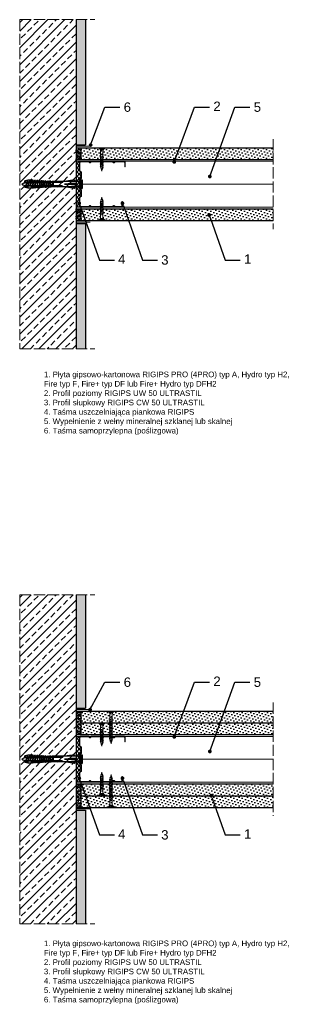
# Model space of a CAD drawing. Header units: millimetres. Extents: x 1525 to 2876, y 547 to 1600.
# Tile 1 of 5: x 1525 to 1815, y 550 to 1600. Entities that reach past the tile are written whole.
import ezdxf
from ezdxf import colors
from ezdxf.entities.mleader import LeaderData, LeaderLine
from ezdxf.math import Vec2, Vec3

# ---------------------------------------------------------------- set-up
doc = ezdxf.new("R2010")
doc.units = ezdxf.units.MM
doc.linetypes.add('ACAD_ISO02W100', pattern=[15, 12, -3])
for name, color, linetype, lineweight in [('_ISOVER WELNA', 7, 'BATTING', 9), ('_RIGIPS AKCESORIA', 7, 'Continuous', 18), ('_RIGIPS G-K', 7, 'Continuous', 25), ('_RIGIPS PROFIL', 7, 'Continuous', 18), ('KRESKOWANIE', 7, 'Continuous', 9), ('OPISY', 7, 'Continuous', 9), ('PRZERYWANA', 7, 'ACAD_ISO02W100', 9)]:
    doc.layers.add(name, color=color, linetype=linetype, lineweight=lineweight)
doc.styles.get("Standard").update_dxf_attribs({"font": 'arial.ttf'})
doc.linetypes.add('BATTING', pattern='A,0.00254,-2.54,[134,ltypeshp.shx,S=2.54,R=0,X=-2.54,Y=0],-5.08,[134,ltypeshp.shx,S=2.54,R=180,X=2.54,Y=0],-2.54', length=10.16254)
pattern_1 = [(225, (0, -227.8716), (1.122532, -3.367596), [0, -3.175])]
pattern_2 = [(225, (0, -229.6716), (1.122532, -3.367596), [0, -3.175])]

# ---------------------------------------------------------------- blocks, each defined once
blk = doc.blocks.new('TN 25')
at = {"layer": '_RIGIPS AKCESORIA'}
for p, q in [((0, -0.8), (0, 7.2)), ((0, 7.2), (0.5, 7.2)), ((0.5, 4.8), (0, 4.8)), ((0, 3.5), (1.8, 3.5)), ((0, 2.8), (1.8, 2.8)), ((0.5, 1.6), (0, 1.6)), ((0.5, 7.2), (0.5, 4.8)), ((0.5, -0.8), (0.5, 1.6)), ((1.8, 3.5), (1.8, 4.2)), ((1.8, 2.8), (1.8, 2.2)), ((3, 4.5), (8.5, 4.5)), ((7.5, 2), (3.5, 2)), ((7.1, 4.5), (7.1, 3.2)), ((8, 2), (7.1, 4.5)), ((7.1, 3.2), (7.6, 1.5)), ((7.6, 1.5), (8, 2)), ((9.4, 2), (8, 2)), ((8.5, 4.5), (8.8, 5)), ((9.6, 1.5), (8.5, 4.5)), ((8.8, 5), (9.9, 2)), ((9, 4.5), (10.1, 4.5)), ((9.9, 2), (9.6, 1.5)), ((11, 2), (9.9, 2)), ((10.1, 4.5), (10.4, 5)), ((11.2, 1.5), (10.1, 4.5)), ((10.4, 5), (11.6, 2)), ((10.6, 4.5), (11.7, 4.5)), ((11.6, 2), (11.2, 1.5)), ((12.6, 2), (11.6, 2)), ((11.7, 4.5), (12, 5)), ((12.8, 1.5), (11.7, 4.5)), ((12, 5), (13.1, 2)), ((12.2, 4.5), (13.2, 4.5)), ((13.1, 2), (12.8, 1.5)), ((14.1, 2), (13.1, 2)), ((13.2, 4.5), (13.5, 5)), ((14.3, 1.5), (13.2, 4.5)), ((13.5, 5), (14.7, 2)), ((13.7, 4.5), (14.8, 4.5)), ((14.7, 2), (14.3, 1.5)), ((15.7, 2), (14.7, 2)), ((14.8, 4.5), (15.1, 5)), ((15.9, 1.5), (14.8, 4.5)), ((15.1, 5), (16.3, 2)), ((15.3, 4.5), (16.4, 4.5)), ((16.3, 2), (15.9, 1.5)), ((17.4, 2), (16.3, 2)), ((16.4, 4.5), (16.7, 5)), ((17.6, 1.5), (16.4, 4.5)), ((16.7, 5), (17.9, 2)), ((16.9, 4.5), (18, 4.5)), ((17.9, 2), (17.6, 1.5)), ((18.9, 2), (17.9, 2)), ((18, 4.5), (18.3, 5)), ((19.1, 1.5), (18, 4.5)), ((18.3, 5), (19.5, 2)), ((18.5, 4.5), (19.7, 4.5)), ((19.5, 2), (19.1, 1.5)), ((19.5, 2), (20.6, 2)), ((19.7, 4.5), (20, 5)), ((20.8, 1.5), (19.7, 4.5)), ((20, 5), (21.1, 2)), ((20.2, 4.5), (20.7, 4.5)), ((20.7, 4.5), (22.3, 4)), ((21.1, 2), (20.8, 1.5)), ((21.1, 2), (21.8, 2.1)), ((21.8, 1.8), (21.7, 3.3)), ((21.7, 3.3), (22.1, 2.4)), ((22.1, 2.4), (21.8, 1.8)), ((22.7, 2.4), (22.1, 2.4)), ((22.3, 4), (22.6, 4.4)), ((22.7, 2.4), (22.3, 4)), ((22.6, 4.4), (23, 2.7)), ((22.7, 3.8), (25, 3.2)), ((23, 2.7), (22.7, 2.4)), ((25, 3.2), (23, 2.7)), ((0, -0.8), (0.5, -0.8))]:
    blk.add_line(p, q, dxfattribs=at)
for centre, major_axis, ratio, start_param, end_param in [((3.1, 7.7), (0.17, 3.2), 0.826134, 1.773653, 3.180586), ((0, 0.9), (0, 3.93), 0.848176, -0.720942, -0.151112), ((3.4, -1.6), (0.28, 3.57), 0.832181, 0.035984, 1.430787), ((-2.7, 15.9), (0, 14.8), 0.848176, 3.399396, 3.475072), ((0.6, 4.6), (0, 2.81), 0.848176, 3.475072, 3.862535), ((1.7, 3.2), (0, 0.895), 0.848176, -1.552777, -0.720942), ((1.7, 3.2), (0, 0.895), 0.848176, 3.862535, 4.730408)]:
    blk.add_ellipse(centre, major_axis=major_axis, ratio=ratio, start_param=start_param, end_param=end_param, dxfattribs=at)
blk = doc.blocks.new('TN 35')
at = {"layer": '_RIGIPS AKCESORIA'}
for p, q in [((0, -0.8), (0, 7.2)), ((0, 7.2), (0.5, 7.2)), ((0.5, 4.8), (0, 4.8)), ((0, 3.5), (1.8, 3.5)), ((0, 2.8), (1.8, 2.8)), ((0.5, 1.6), (0, 1.6)), ((0.5, 7.2), (0.5, 4.8)), ((0.5, -0.8), (0.5, 1.6)), ((1.8, 3.5), (1.8, 4.2)), ((1.8, 2.8), (1.8, 2.2)), ((3, 4.5), (8.5, 4.5)), ((7.5, 2), (3.5, 2)), ((7.1, 4.5), (7.1, 3.2)), ((8, 2), (7.1, 4.5)), ((7.1, 3.2), (7.6, 1.5)), ((7.6, 1.5), (8, 2)), ((9.4, 2), (8, 2)), ((8.5, 4.5), (8.8, 5)), ((9.6, 1.5), (8.5, 4.5)), ((8.8, 5), (9.9, 2)), ((9, 4.5), (10.1, 4.5)), ((9.9, 2), (9.6, 1.5)), ((11, 2), (9.9, 2)), ((10.1, 4.5), (10.4, 5)), ((11.2, 1.5), (10.1, 4.5)), ((10.4, 5), (11.6, 2)), ((10.6, 4.5), (11.7, 4.5)), ((11.6, 2), (11.2, 1.5)), ((12.6, 2), (11.6, 2)), ((11.7, 4.5), (12, 5)), ((12.8, 1.5), (11.7, 4.5)), ((12, 5), (13.1, 2)), ((12.2, 4.5), (13.2, 4.5)), ((13.1, 2), (12.8, 1.5)), ((14.1, 2), (13.1, 2)), ((13.2, 4.5), (13.5, 5)), ((14.3, 1.5), (13.2, 4.5)), ((13.5, 5), (14.7, 2)), ((13.7, 4.5), (14.8, 4.5)), ((14.7, 2), (14.3, 1.5)), ((15.7, 2), (14.7, 2)), ((14.8, 4.5), (15.1, 5)), ((15.9, 1.5), (14.8, 4.5)), ((15.1, 5), (16.3, 2)), ((15.3, 4.5), (16.4, 4.5)), ((16.3, 2), (15.9, 1.5)), ((17.4, 2), (16.3, 2)), ((16.4, 4.5), (16.7, 5)), ((17.6, 1.5), (16.4, 4.5)), ((16.7, 5), (17.9, 2)), ((16.9, 4.5), (18, 4.5)), ((17.9, 2), (17.6, 1.5)), ((18.9, 2), (17.8, 2)), ((18, 4.5), (18.3, 5)), ((19.1, 1.5), (18, 4.5)), ((18.3, 5), (19.5, 2)), ((18.5, 4.5), (19.6, 4.5)), ((19.5, 2), (19.1, 1.5)), ((20.5, 2), (19.4, 2)), ((19.6, 4.5), (19.9, 5)), ((20.7, 1.5), (19.6, 4.5)), ((19.9, 5), (21, 2)), ((20.1, 4.5), (21.1, 4.5)), ((21, 2), (20.7, 1.5)), ((22.1, 2), (21, 2)), ((21.1, 4.5), (21.5, 5)), ((22.3, 1.5), (21.1, 4.5)), ((21.5, 5), (22.6, 2)), ((21.7, 4.5), (22.7, 4.5)), ((22.6, 2), (22.3, 1.5)), ((23.7, 2), (22.6, 2)), ((22.7, 4.5), (23, 5)), ((23.9, 1.5), (22.7, 4.5)), ((23, 5), (24.2, 2)), ((23.2, 4.5), (24.3, 4.5)), ((24.2, 2), (23.9, 1.5)), ((25.2, 2), (24.1, 2)), ((24.3, 4.5), (24.6, 5)), ((25.4, 1.5), (24.3, 4.5)), ((24.6, 5), (25.8, 2)), ((24.8, 4.5), (25.9, 4.5)), ((25.8, 2), (25.4, 1.5)), ((26.8, 2), (25.7, 2)), ((25.9, 4.5), (26.2, 5)), ((27, 1.5), (25.9, 4.5)), ((26.2, 5), (27.3, 2)), ((26.4, 4.5), (27.4, 4.5)), ((27.3, 2), (27, 1.5)), ((28.4, 2), (27.3, 2)), ((27.4, 4.5), (27.8, 5)), ((28.6, 1.5), (27.4, 4.5)), ((27.8, 5), (28.9, 2)), ((28, 4.5), (29.1, 4.5)), ((28.9, 2), (28.6, 1.5)), ((28.9, 2), (30.1, 2)), ((29.1, 4.5), (29.4, 5)), ((30.3, 1.5), (29.1, 4.5)), ((29.4, 5), (30.6, 2)), ((29.7, 4.5), (30.1, 4.5)), ((30.1, 4.5), (31.7, 4)), ((30.6, 2), (30.3, 1.5)), ((30.6, 2), (31.3, 2.1)), ((31.3, 1.8), (31.1, 3.3)), ((31.1, 3.3), (31.6, 2.4)), ((31.6, 2.4), (31.3, 1.8)), ((32.1, 2.4), (31.6, 2.4)), ((31.7, 4), (32, 4.4)), ((32.1, 2.4), (31.7, 4)), ((32, 4.4), (32.5, 2.7)), ((32.5, 2.7), (32.1, 2.4)), ((32.2, 3.8), (35, 3.2)), ((35, 3.2), (32.5, 2.7)), ((0, -0.8), (0.5, -0.8))]:
    blk.add_line(p, q, dxfattribs=at)
for centre, major_axis, ratio, start_param, end_param in [((3.1, 7.7), (0.17, 3.2), 0.826134, 1.773653, 3.180586), ((0, 0.9), (0, 3.93), 0.848176, -0.720942, -0.151112), ((3.4, -1.6), (0.28, 3.57), 0.832181, 0.035984, 1.430787), ((-2.7, 15.9), (0, 14.8), 0.848176, 3.399396, 3.475072), ((0.6, 4.6), (0, 2.81), 0.848176, 3.475072, 3.862535), ((1.7, 3.2), (0, 0.895), 0.848176, -1.552777, -0.720942), ((1.7, 3.2), (0, 0.895), 0.848176, 3.862535, 4.730408)]:
    blk.add_ellipse(centre, major_axis=major_axis, ratio=ratio, start_param=start_param, end_param=end_param, dxfattribs=at)
blk = doc.blocks.new('CW 50 ULTRASTIL')
h = blk.add_hatch()
h.set_pattern_fill('ANSI31', color=256, scale=0.5, style=0)
h.paths.add_polyline_path([(28.6, 40.7, -0.198912), (28.7, 41), (30.2, 42.5, 0.198912), (30.4, 42.9), (30.4, 48.5, 0.198912), (30.2, 48.8), (28.7, 50.3, -0.198912), (28.6, 50.7), (28.6, 59.9, -0.198912), (28.7, 60.2), (30.2, 61.7, 0.198912), (30.4, 62.1), (30.4, 67.7, 0.198912), (30.2, 68), (28.7, 69.5, -0.198912), (28.6, 69.9), (28.6, 78.3, -0.414214), (29.4, 79.1), (37.7, 79.1, -0.198912), (38, 79), (38.7, 78.3, 0.198912), (39.1, 78.1), (39.7, 78.1, 0.198912), (40, 78.3), (40.7, 79, -0.198912), (41.1, 79.1), (50.4, 79.1, -0.198912), (50.7, 79), (51.4, 78.3, 0.198912), (51.8, 78.1), (52.4, 78.1, 0.198912), (52.7, 78.3), (53.4, 79, -0.198912), (53.8, 79.1), (63.1, 79.1, -0.198912), (63.4, 79), (64.1, 78.3, 0.198912), (64.5, 78.1), (65.1, 78.1, 0.198912), (65.4, 78.3), (66.1, 79, -0.198912), (66.5, 79.1), (75.7, 79.1, -0.414214), (76.5, 78.3), (76.5, 73.7), (77, 73.7), (77, 78.9, 0.414214), (76.2, 79.7), (66.5, 79.7, 0.198912), (66.1, 79.5), (65.4, 78.8, -0.198912), (65.1, 78.7), (64.5, 78.7, -0.198912), (64.1, 78.8), (63.4, 79.5, 0.198912), (63.1, 79.7), (53.8, 79.7, 0.198912), (53.4, 79.5), (52.7, 78.8, -0.198912), (52.4, 78.7), (51.8, 78.7, -0.198912), (51.4, 78.8), (50.7, 79.5, 0.198912), (50.4, 79.7), (41.1, 79.7, 0.198912), (40.7, 79.5), (40, 78.8, -0.198912), (39.7, 78.7), (39.1, 78.7, -0.198912), (38.7, 78.8), (38, 79.5, 0.198912), (37.7, 79.7), (28.8, 79.7, 0.414214), (28, 78.9), (28, 69.9, 0.198912), (28.2, 69.5), (29.7, 68, -0.198912), (29.8, 67.7), (29.8, 62.1, -0.198912), (29.7, 61.7), (28.2, 60.2, 0.198912), (28, 59.9), (28, 50.7, 0.198912), (28.2, 50.3), (29.7, 48.8, -0.198912), (29.8, 48.5), (29.8, 42.9, -0.198912), (29.7, 42.5), (28.2, 41, 0.198912), (28, 40.7), (28, 31.7, 0.414214), (28.8, 30.9), (37.7, 30.9, 0.198912), (38, 31), (38.7, 31.7, -0.198912), (39.1, 31.9), (39.7, 31.9, -0.198912), (40, 31.7), (40.7, 31, 0.198912), (41.1, 30.9), (50.4, 30.9, 0.198912), (50.7, 31), (51.4, 31.7, -0.198912), (51.8, 31.9), (52.4, 31.9, -0.198912), (52.7, 31.7), (53.4, 31, 0.198912), (53.8, 30.9), (63.1, 30.9, 0.198912), (63.4, 31), (64.1, 31.7, -0.198912), (64.5, 31.9), (65.1, 31.9, -0.198912), (65.4, 31.7), (66.1, 31, 0.198912), (66.5, 30.9), (73.2, 30.9, 0.414214), (74, 31.7), (74, 36.9), (73.5, 36.9), (73.5, 32.2, -0.414214), (72.7, 31.4), (66.5, 31.4, -0.198912), (66.1, 31.6), (65.4, 32.3, 0.198912), (65.1, 32.4), (64.5, 32.4, 0.198912), (64.1, 32.3), (63.4, 31.6, -0.198912), (63.1, 31.4), (53.8, 31.4, -0.198912), (53.4, 31.6), (52.7, 32.3, 0.198912), (52.4, 32.4), (51.8, 32.4, 0.198912), (51.4, 32.3), (50.7, 31.6, -0.198912), (50.4, 31.4), (41.1, 31.4, -0.198912), (40.7, 31.6), (40, 32.3, 0.198912), (39.7, 32.4), (39.1, 32.4, 0.198912), (38.7, 32.3), (38, 31.6, -0.198912), (37.7, 31.4), (29.4, 31.4, -0.414214), (28.6, 32.2)])
at = {"layer": '_RIGIPS PROFIL'}
for p, q in [((28, 78.9), (28, 69.9)), ((28.6, 78.3), (28.6, 69.9)), ((37.7, 79.7), (28.8, 79.7)), ((37.7, 79.1), (29.4, 79.1)), ((38, 79.5), (38.7, 78.8)), ((38, 79), (38.7, 78.3)), ((39.7, 78.7), (39.1, 78.7)), ((39.7, 78.1), (39.1, 78.1)), ((40.7, 79.5), (40, 78.8)), ((40.7, 79), (40, 78.3)), ((50.4, 79.7), (41.1, 79.7)), ((50.4, 79.1), (41.1, 79.1)), ((50.7, 79.5), (51.4, 78.8)), ((50.7, 79), (51.4, 78.3)), ((52.4, 78.7), (51.8, 78.7)), ((52.4, 78.1), (51.8, 78.1)), ((53.4, 79.5), (52.7, 78.8)), ((53.4, 79), (52.7, 78.3)), ((53.8, 79.7), (63.1, 79.7)), ((53.8, 79.1), (63.1, 79.1)), ((63.4, 79.5), (64.1, 78.8)), ((63.4, 79), (64.1, 78.3)), ((65.1, 78.7), (64.5, 78.7)), ((65.1, 78.1), (64.5, 78.1)), ((66.1, 79.5), (65.4, 78.8)), ((66.1, 79), (65.4, 78.3)), ((76.2, 79.7), (66.5, 79.7)), ((75.7, 79.1), (66.5, 79.1)), ((76.5, 73.7), (76.5, 78.3)), ((76.5, 73.7), (77, 73.7)), ((77, 73.7), (77, 78.9)), ((29.7, 68), (28.2, 69.5)), ((30.2, 68), (28.7, 69.5)), ((29.8, 67.7), (29.8, 62.1)), ((30.4, 67.7), (30.4, 62.1)), ((28, 59.9), (28, 50.7)), ((29.7, 61.7), (28.2, 60.2)), ((28.6, 59.9), (28.6, 50.7)), ((30.2, 61.7), (28.7, 60.2)), ((29.7, 48.8), (28.2, 50.3)), ((29.7, 42.5), (28.2, 41)), ((30.2, 48.8), (28.7, 50.3)), ((30.2, 42.5), (28.7, 41)), ((29.8, 42.9), (29.8, 48.5)), ((30.4, 42.9), (30.4, 48.5)), ((28, 31.7), (28, 40.7)), ((28.6, 32.2), (28.6, 40.7)), ((38, 31.6), (38.7, 32.3)), ((38, 31), (38.7, 31.7)), ((39.7, 32.4), (39.1, 32.4)), ((39.7, 31.9), (39.1, 31.9)), ((40.7, 31.6), (40, 32.3)), ((40.7, 31), (40, 31.7)), ((50.7, 31.6), (51.4, 32.3)), ((50.7, 31), (51.4, 31.7)), ((52.4, 32.4), (51.8, 32.4)), ((52.4, 31.9), (51.8, 31.9)), ((53.4, 31.6), (52.7, 32.3)), ((53.4, 31), (52.7, 31.7)), ((63.4, 31.6), (64.1, 32.3)), ((63.4, 31), (64.1, 31.7)), ((65.1, 32.4), (64.5, 32.4)), ((65.1, 31.9), (64.5, 31.9)), ((66.1, 31.6), (65.4, 32.3)), ((66.1, 31), (65.4, 31.7)), ((73.5, 36.9), (73.5, 32.2)), ((73.5, 36.9), (74, 36.9)), ((74, 36.9), (74, 31.7)), ((37.7, 30.9), (28.8, 30.9)), ((37.7, 31.4), (29.4, 31.4)), ((50.4, 31.4), (41.1, 31.4)), ((50.4, 30.9), (41.1, 30.9)), ((53.8, 31.4), (63.1, 31.4)), ((53.8, 30.9), (63.1, 30.9)), ((72.7, 31.4), (66.5, 31.4)), ((73.2, 30.9), (66.5, 30.9))]:
    blk.add_line(p, q, dxfattribs=at)
for centre, radius, start, end in [((28.8, 78.9), 0.8, 90, 180), ((29.4, 78.3), 0.8, 90, 180), ((37.7, 79.2), 0.5, 45, 90), ((37.7, 78.6), 0.5, 45, 90), ((39.1, 79.2), 0.5, 225, 270), ((39.1, 78.6), 0.5, 225, 270), ((39.7, 79.2), 0.5, 270, 315), ((39.7, 78.6), 0.5, 270, 315), ((41.1, 79.2), 0.5, 90, 135), ((41.1, 78.6), 0.5, 90, 135), ((50.4, 79.2), 0.5, 45, 90), ((50.4, 78.6), 0.5, 45, 90), ((51.8, 79.2), 0.5, 225, 270), ((51.8, 78.6), 0.5, 225, 270), ((52.4, 79.2), 0.5, 270, 315), ((52.4, 78.6), 0.5, 270, 315), ((53.8, 79.2), 0.5, 90, 135), ((53.8, 78.6), 0.5, 90, 135), ((63.1, 79.2), 0.5, 45, 90), ((63.1, 78.6), 0.5, 45, 90), ((64.5, 79.2), 0.5, 225, 270), ((64.5, 78.6), 0.5, 225, 270), ((65.1, 79.2), 0.5, 270, 315), ((65.1, 78.6), 0.5, 270, 315), ((66.5, 79.2), 0.5, 90, 135), ((66.5, 78.6), 0.5, 90, 135), ((75.7, 78.3), 0.8, 0, 90), ((76.2, 78.9), 0.8, 0, 90), ((28.5, 69.9), 0.5, 180, 225), ((29.1, 69.9), 0.5, 180, 225), ((29.3, 67.7), 0.5, 0, 45), ((29.9, 67.7), 0.5, 0, 45), ((28.5, 59.9), 0.5, 135, 180), ((29.1, 59.9), 0.5, 135, 180), ((29.3, 62.1), 0.5, 315, 0), ((29.9, 62.1), 0.5, 315, 0), ((28.5, 50.7), 0.5, 180, 225), ((29.1, 50.7), 0.5, 180, 225), ((29.3, 48.5), 0.5, 0, 45), ((29.3, 42.9), 0.5, 315, 0), ((29.9, 48.5), 0.5, 0, 45), ((29.9, 42.9), 0.5, 315, 0), ((28.5, 40.7), 0.5, 135, 180), ((28.8, 31.7), 0.8, 180, 270), ((29.1, 40.7), 0.5, 135, 180), ((29.4, 32.2), 0.8, 180, 270), ((37.7, 31.9), 0.5, 270, 315), ((39.1, 31.9), 0.5, 90, 135), ((39.1, 31.4), 0.5, 90, 135), ((39.7, 31.9), 0.5, 45, 90), ((39.7, 31.4), 0.5, 45, 90), ((41.1, 31.9), 0.5, 225, 270), ((50.4, 31.9), 0.5, 270, 315), ((51.8, 31.9), 0.5, 90, 135), ((51.8, 31.4), 0.5, 90, 135), ((52.4, 31.9), 0.5, 45, 90), ((52.4, 31.4), 0.5, 45, 90), ((53.8, 31.9), 0.5, 225, 270), ((63.1, 31.9), 0.5, 270, 315), ((64.5, 31.9), 0.5, 90, 135), ((64.5, 31.4), 0.5, 90, 135), ((65.1, 31.9), 0.5, 45, 90), ((65.1, 31.4), 0.5, 45, 90), ((66.5, 31.9), 0.5, 225, 270), ((72.7, 32.2), 0.8, 270, 0), ((73.2, 31.7), 0.8, 270, 0), ((37.7, 31.4), 0.5, 270, 315), ((41.1, 31.4), 0.5, 225, 270), ((50.4, 31.4), 0.5, 270, 315), ((53.8, 31.4), 0.5, 225, 270), ((63.1, 31.4), 0.5, 270, 315), ((66.5, 31.4), 0.5, 225, 270)]:
    blk.add_arc(centre, radius, start, end, dxfattribs=at)
blk = doc.blocks.new('kolek rozprezny komplet 60')
for p, q in [((390.7, 217), (390.8, 218.9)), ((393.8, 218.8), (390.7, 218)), ((393.2, 216.9), (390.7, 217)), ((393.2, 214), (390.7, 213.9)), ((390.7, 213.9), (390.8, 212)), ((393.8, 212.1), (390.7, 212.9)), ((393.8, 219.9), (390.8, 218.9)), ((393.8, 211.1), (390.8, 212)), ((391.7, 217), (392.7, 217)), ((392.7, 217), (391.7, 214)), ((391.7, 214), (391.7, 213.5)), ((391.7, 213.5), (392.1, 214)), ((392.7, 217), (392.1, 214)), ((393.1, 217), (392.1, 214)), ((392.1, 214), (393.7, 214)), ((392.7, 217), (393, 217.5)), ((393.1, 217), (393, 217.5)), ((393.1, 217), (394.7, 217)), ((393.7, 217.4), (393.8, 219.9)), ((420.5, 216.6), (393.7, 218)), ((417.4, 216.1), (393.7, 217.4)), ((394.7, 217), (393.7, 214)), ((417.4, 214.8), (393.7, 213.5)), ((420.5, 214.4), (393.7, 212.9)), ((393.7, 214), (393.7, 213.5)), ((393.7, 213.5), (393.8, 211.1)), ((397.4, 219.7), (393.8, 219.9)), ((393.8, 213.6), (394.1, 214)), ((397.4, 211.2), (393.8, 211.1)), ((394.7, 217), (394.1, 214)), ((395.1, 217), (394.1, 214)), ((394.1, 214), (396.1, 214)), ((394.7, 217), (394.9, 217.3)), ((395.1, 217), (395.1, 217.3)), ((395.1, 217), (397.1, 217)), ((397.1, 217), (396.1, 214)), ((396.1, 214), (396.1, 213.7)), ((396.3, 213.7), (396.5, 214)), ((397.1, 217), (396.5, 214)), ((397.5, 217), (396.5, 214)), ((396.5, 214), (398.5, 214)), ((397.1, 217), (397.2, 217.2)), ((397.3, 217.8), (397.4, 219.7)), ((397.3, 213.1), (397.4, 211.2)), ((397.5, 217), (397.5, 217.2)), ((397.5, 217), (399.5, 217)), ((397.7, 217.1), (397.7, 217.7)), ((397.7, 213.8), (397.7, 213.2)), ((399, 219.6), (397.8, 219)), ((399, 211.3), (397.8, 211.9)), ((398.5, 217.1), (398.5, 217.7)), ((399.5, 217), (398.5, 214)), ((398.5, 214), (398.5, 213.8)), ((398.5, 213.8), (398.5, 213.2)), ((398.8, 213.8), (398.9, 214)), ((398.9, 217.7), (399, 219.6)), ((399.5, 217), (398.9, 214)), ((399.9, 217), (398.9, 214)), ((398.9, 214), (400.9, 214)), ((398.9, 213.2), (399, 211.3)), ((399.8, 219.5), (399, 219.6)), ((399.8, 211.4), (399, 211.3)), ((399.5, 217), (399.5, 217)), ((399.7, 217.6), (399.8, 219.5)), ((399.7, 213.3), (399.8, 211.4)), ((399.9, 217), (401.4, 217)), ((399.9, 217), (399.9, 217)), ((400.1, 217), (400.1, 217.6)), ((400.1, 213.9), (400.1, 213.3)), ((401.4, 219.5), (400.2, 218.8)), ((401.4, 211.4), (400.2, 212.1)), ((400.9, 217), (400.9, 217.6)), ((401.9, 216.9), (400.9, 214)), ((400.9, 214), (400.9, 213.9)), ((400.9, 213.9), (400.9, 213.3)), ((401.3, 217.6), (401.4, 219.5)), ((401.9, 216.9), (401.3, 214)), ((402.3, 216.9), (401.3, 214)), ((401.3, 214), (401.4, 214)), ((401.3, 213.9), (401.3, 214)), ((401.3, 213.3), (401.4, 211.4)), ((402.2, 219.4), (401.4, 219.5)), ((402.2, 211.5), (401.4, 211.4)), ((402.1, 217.5), (402.2, 219.4)), ((402.1, 213.4), (402.2, 211.5)), ((402.5, 216.9), (402.5, 217.5)), ((402.5, 214), (402.5, 213.4)), ((403.8, 219.3), (402.6, 218.7)), ((403.8, 211.6), (402.6, 212.2)), ((403.3, 216.9), (403.3, 217.5)), ((404.2, 216.8), (403.3, 214.1)), ((403.3, 214), (403.3, 213.5)), ((403.7, 217.4), (403.8, 219.3)), ((404.2, 216.8), (403.7, 214.1)), ((404.6, 216.8), (403.7, 214.1)), ((403.7, 213.5), (403.8, 211.6)), ((404.6, 219.3), (403.8, 219.3)), ((404.6, 211.6), (403.8, 211.6)), ((404.5, 217.4), (404.6, 219.3)), ((404.5, 213.5), (404.6, 211.6)), ((404.9, 216.8), (404.9, 217.4)), ((404.9, 214.1), (404.9, 213.5)), ((406.2, 219.2), (405, 218.6)), ((406.2, 211.7), (405, 212.3)), ((405.7, 216.7), (405.7, 217.3)), ((405.7, 214.2), (405.7, 213.6)), ((406.6, 216.7), (405.8, 214.2)), ((406.1, 217.3), (406.2, 219.2)), ((406.6, 216.7), (406.1, 214.2)), ((406.1, 213.6), (406.2, 211.7)), ((407, 219.2), (406.2, 219.2)), ((407, 216.7), (406.2, 214.2)), ((407, 211.7), (406.2, 211.7)), ((406.9, 217.3), (407, 219.2)), ((406.9, 213.6), (407, 211.7)), ((407.3, 216.6), (407.3, 217.2)), ((407.3, 214.3), (407.3, 213.7)), ((408.6, 219.1), (407.4, 218.5)), ((408.6, 211.8), (407.4, 212.4)), ((408.1, 216.6), (408.1, 217.2)), ((408.1, 214.3), (408.1, 213.7)), ((408.9, 216.6), (408.2, 214.3)), ((408.5, 217.2), (408.6, 219.1)), ((409, 216.6), (408.5, 214.3)), ((408.5, 213.7), (408.6, 211.8)), ((409.4, 219), (408.6, 219.1)), ((409.3, 216.5), (408.6, 214.3)), ((409.4, 211.9), (408.6, 211.8)), ((409.3, 217.1), (409.4, 219)), ((409.3, 213.8), (409.4, 211.9)), ((409.7, 216.5), (409.7, 217.1)), ((409.7, 214.4), (409.7, 213.8)), ((411, 219), (409.8, 218.3)), ((411, 212), (409.8, 212.6)), ((410.5, 216.5), (410.5, 217.1)), ((410.5, 214.4), (410.5, 213.8)), ((411.3, 216.4), (410.6, 214.4)), ((410.9, 217.1), (411, 219)), ((410.9, 213.8), (411, 212)), ((411.4, 216.4), (411, 214.5)), ((411.7, 216.4), (411, 214.5)), ((412.6, 218.9), (411.4, 218.3)), ((412.6, 212), (411.4, 212.6)), ((412.1, 216.4), (412.1, 217)), ((412.1, 214.5), (412.1, 213.9)), ((412.5, 217), (412.6, 218.9)), ((412.5, 213.9), (412.6, 212)), ((413.4, 218.8), (412.6, 218.9)), ((413.4, 212.1), (412.6, 212)), ((412.9, 216.3), (412.9, 216.9)), ((412.9, 214.6), (412.9, 214)), ((413.7, 216.3), (413.1, 214.6)), ((413.3, 216.9), (413.4, 218.8)), ((413.3, 214), (413.4, 212.1)), ((413.7, 216.3), (413.4, 214.6)), ((414.1, 216.3), (413.5, 214.6)), ((415, 218.7), (413.8, 218.1)), ((415, 212.2), (413.8, 212.8)), ((414.5, 216.3), (414.5, 216.9)), ((414.5, 214.6), (414.5, 214)), ((414.9, 216.8), (415, 218.7)), ((414.9, 214.1), (415, 212.2)), ((415.8, 218.7), (415, 218.7)), ((415.8, 212.2), (415, 212.2)), ((415.3, 216.2), (415.3, 216.8)), ((415.3, 214.7), (415.3, 214.1)), ((416, 216.2), (415.5, 214.7)), ((415.7, 216.8), (415.8, 218.7)), ((415.7, 214.1), (415.8, 212.2)), ((416.1, 216.2), (415.8, 214.7)), ((416.4, 216.2), (415.9, 214.7)), ((417.4, 218.6), (416.2, 218)), ((417.4, 212.3), (416.2, 212.9)), ((417.3, 216.7), (417.4, 218.6)), ((417.3, 214.2), (417.4, 212.3)), ((418.2, 218.6), (417.4, 218.6)), ((418.2, 212.3), (417.4, 212.3)), ((418.2, 215.6), (418, 214.9)), ((418.1, 216.7), (418.2, 218.6)), ((418.1, 214.2), (418.2, 212.3)), ((419.8, 218.5), (418.6, 217.9)), ((419.8, 212.4), (418.6, 213)), ((419.7, 216.6), (419.8, 218.5)), ((431.4, 218), (419.7, 218)), ((430.2, 217.2), (419.7, 217.2)), ((419.7, 214.3), (419.8, 212.4)), ((430.2, 213.8), (419.7, 213.8)), ((431.4, 213), (419.7, 213)), ((448.7, 218.5), (419.8, 218.5)), ((448.7, 212.5), (419.8, 212.5)), ((420.5, 217.2), (420.5, 213.8)), ((420.7, 217.2), (420.7, 213.8)), ((420.9, 217.2), (420.9, 213.8)), ((443.5, 220), (432.8, 218.5)), ((444.3, 216.4), (432.8, 215.5)), ((432.8, 215.5), (443.5, 215.5)), ((444.3, 214.5), (432.8, 215.5)), ((443.5, 211), (432.8, 212.5)), ((443.5, 218.5), (443.5, 220)), ((443.5, 220), (444.3, 218.5)), ((444.3, 216.4), (443.5, 215.5)), ((444.3, 214.5), (443.5, 215.5)), ((443.5, 212.5), (443.5, 211)), ((443.5, 211), (444.3, 212.5)), ((444.3, 214.5), (444.3, 216.4)), ((450.2, 220), (448.7, 218.5)), ((448.7, 218.5), (448.7, 212.5)), ((448.7, 217), (448.7, 214)), ((450.2, 211), (448.7, 212.5)), ((450.2, 220), (450.2, 211)), ((450.7, 220), (450.2, 220)), ((450.7, 211), (450.2, 211)), ((450.7, 220), (450.7, 211)), ((450.7, 219.4), (451.2, 220)), ((450.7, 211.6), (451.2, 211)), ((451.2, 220), (451.7, 220)), ((451.2, 220), (451.2, 211)), ((451.2, 211), (451.7, 211)), ((451.7, 220), (451.7, 211))]:
    blk.add_line(p, q)
for centre, radius, start, end in [((393.4, 206.2), 10.9, 99.2038, 121.9083), ((393.4, 224.7), 10.9, 238.0917, 260.7962), ((393.7, 216.9), 0.5, 87, 177), ((393.7, 214), 0.5, 183, 273), ((397.7, 219.2), 0.3, 177, 297), ((397.7, 211.7), 0.3, 63, 183), ((400.1, 219.1), 0.3, 177, 297), ((400.1, 211.8), 0.3, 63, 183), ((402.5, 219), 0.3, 177, 297), ((402.5, 211.9), 0.3, 63, 183), ((404.9, 218.9), 0.3, 177, 297), ((404.9, 212), 0.3, 63, 183), ((407.3, 218.7), 0.3, 177, 297), ((407.3, 212.2), 0.3, 63, 183), ((409.7, 218.6), 0.3, 177, 297), ((409.7, 212.3), 0.3, 63, 183), ((411.3, 218.5), 0.3, 177, 297), ((411.3, 212.4), 0.3, 63, 183), ((413.7, 218.4), 0.3, 177, 297), ((413.7, 212.5), 0.3, 63, 183), ((416.1, 218.3), 0.3, 177, 297), ((416.1, 212.6), 0.3, 63, 183), ((417.5, 215.5), 0.682, 255.8604, 104.1386), ((418.5, 218.2), 0.3, 177, 297), ((418.5, 212.7), 0.3, 63, 183), ((422.7, 217), 1, 90, 168.463), ((422.7, 214), 1, 191.537, 270), ((430.2, 218.5), 1.3, 270, 0), ((430.2, 212.5), 1.3, 0, 90)]:
    blk.add_arc(centre, radius, start, end)
blk = doc.blocks.new('_Dot')
at = {"color": 0, "linetype": 'ByBlock', "lineweight": -2}
blk.add_line((-0.5, 0), (-1, 0), dxfattribs=at)
at = {"color": 0, "linetype": 'ByBlock', "const_width": 0.5}
blk.add_lwpolyline([(-0.25, 0, 1), (0.25, 0, 1)], format="xyb", close=True, dxfattribs=at)

msp = doc.modelspace()

# ---------------------------------------------------------------- hatches: boundary and pattern name
at = {"layer": '_RIGIPS AKCESORIA'}
h = msp.add_hatch(dxfattribs=at)
h.set_pattern_fill('ANSI37', color=256, style=0)
h.set_pattern_definition([(45, (-10, 384.5676), (-2.245064, 2.245064), []), (135, (-10, 384.5676), (-2.245064, -2.245064), [])])
h.paths.add_polyline_path([(1588.7, 1429, -0.198912), (1588.8, 1429.4), (1590.4, 1430.9, 0.198912), (1590.5, 1431.3), (1590.5, 1436.8, 0.198912), (1590.4, 1437.2), (1588.8, 1438.7, -0.198912), (1588.7, 1439.1), (1588.7, 1448.1, -0.414214), (1589.5, 1448.9), (1585.2, 1448.9), (1585.2, 1400.1), (1589.5, 1400.1, -0.414214), (1588.7, 1400.9), (1588.7, 1409.8, -0.198912), (1588.8, 1410.2), (1590.4, 1411.7, 0.198912), (1590.5, 1412.1), (1590.5, 1417.6, 0.198912), (1590.4, 1418), (1588.8, 1419.5, -0.198912), (1588.7, 1419.9)])
h = msp.add_hatch(dxfattribs=at)
h.set_pattern_fill('ANSI37', color=256, style=0)
h.set_pattern_definition([(45, (-10, -228.7716), (-2.245064, 2.245064), []), (135, (-10, -228.7716), (-2.245064, -2.245064), [])])
h.paths.add_polyline_path([(1588.7, 815.7, -0.198912), (1588.8, 816.1), (1590.4, 817.6, 0.198912), (1590.5, 817.9), (1590.5, 823.5, 0.198912), (1590.4, 823.9), (1588.8, 825.4, -0.198912), (1588.7, 825.7), (1588.7, 834.7, -0.414214), (1589.5, 835.5), (1585.2, 835.5), (1585.2, 786.7), (1589.5, 786.7, -0.414214), (1588.7, 787.5), (1588.7, 796.5, -0.198912), (1588.8, 796.9), (1590.4, 798.4, 0.198912), (1590.5, 798.7), (1590.5, 804.3, 0.198912), (1590.4, 804.7), (1588.8, 806.2, -0.198912), (1588.7, 806.5)])
at = {"layer": '_RIGIPS G-K'}
h = msp.add_hatch(dxfattribs=at)
h.set_pattern_fill('AR-SAND', color=256, scale=0.05, style=0)
h.set_pattern_definition([(37.5, (-429.3334, 360.4676), (-0.0800016, 2.4470662), [0, -1.9304, 0, -2.159, 0, -2.06375]), (7.5, (-429.3334, 360.4676), (2.2476164, 3.5841255), [0, -1.0414, 0, -1.7399, 0, -0.66675]), (327.5, (-430.8955, 360.4676), (3.9549619, 0.007186), [0, -0.635, 0, -2.286, 0, -2.9845]), (317.5, (-430.8955, 360.4676), (3.8177823, 1.1146466), [0, -0.3175, 0, -1.4986, 0, -1.7145])])
h.paths.add_polyline_path([(1590.2, 1463.4), (1585.2, 1463.4), (1585.2, 1450.9), (1590.2, 1450.9)])
h = msp.add_hatch(dxfattribs=at)
h.set_pattern_fill('DOTS', color=256, scale=2, angle=225, style=0)
h.set_pattern_definition([(225, (0, 0.9), (1.122532, -3.367596), [0, -3.175])])
h.paths.add_polyline_path([(1795.2, 1463.4), (1590.2, 1463.4), (1590.2, 1450.9), (1795.2, 1450.9)])
h = msp.add_hatch(dxfattribs=at)
h.set_pattern_fill('AR-SAND', color=256, scale=0.05, style=0)
h.set_pattern_definition([(322.5, (-429.3334, 2488.4351), (-0.0800016, -2.4470662), [0, -1.9304, 0, -2.159, 0, -2.06375]), (352.5, (-429.3334, 2488.435), (2.2476164, -3.5841255), [0, -1.0414, 0, -1.7399, 0, -0.66675]), (32.5, (-430.8955, 2488.4351), (3.9549619, -0.007186), [0, -0.635, 0, -2.286, 0, -2.9845]), (42.5, (-430.8955, 2488.435), (3.8177823, -1.1146466), [0, -0.3175, 0, -1.4986, 0, -1.7145])])
h.paths.add_polyline_path([(1585.2, 1385.6), (1590.2, 1385.6), (1590.2, 1398.1), (1585.2, 1398.1)])
h = msp.add_hatch(dxfattribs=at)
h.set_pattern_fill('DOTS', color=256, scale=2, angle=225, style=0)
h.set_pattern_definition([(225, (0, -0.9), (1.122532, -3.367596), [0, -3.175])])
h.paths.add_polyline_path([(1795.2, 1398.1), (1590.2, 1398.1), (1590.2, 1385.6), (1795.2, 1385.6)])
h = msp.add_hatch(dxfattribs=at)
h.set_pattern_fill('AR-SAND', color=256, scale=0.05, style=0)
h.set_pattern_definition([(37.5, (-429.3334, -252.8716), (-0.0800016, 2.4470662), [0, -1.9304, 0, -2.159, 0, -2.06375]), (7.5, (-429.3334, -252.8716), (2.2476164, 3.5841255), [0, -1.0414, 0, -1.7399, 0, -0.66675]), (327.5, (-430.8955, -252.8716), (3.9549619, 0.007186), [0, -0.635, 0, -2.286, 0, -2.9845]), (317.5, (-430.8955, -252.8716), (3.8177823, 1.1146466), [0, -0.3175, 0, -1.4986, 0, -1.7145])])
h.paths.add_polyline_path([(1590.2, 862.5), (1585.2, 862.5), (1585.2, 837.5), (1590.2, 837.5)])
h = msp.add_hatch(dxfattribs=at)
h.set_pattern_fill('DOTS', color=256, scale=2, angle=225, style=0)
h.set_pattern_definition(pattern_1)
h.paths.add_polyline_path([(1795.2, 862.5), (1590.2, 862.5), (1590.2, 850), (1795.2, 850)])
h = msp.add_hatch(dxfattribs=at)
h.set_pattern_fill('DOTS', color=256, scale=2, angle=225, style=0)
h.set_pattern_definition(pattern_1)
h.paths.add_polyline_path([(1795.2, 850), (1590.2, 850), (1590.2, 837.5), (1795.2, 837.5)])
h = msp.add_hatch(dxfattribs=at)
h.set_pattern_fill('AR-SAND', color=256, scale=0.05, style=0)
h.set_pattern_definition([(322.5, (-429.3334, 1875.096), (-0.0800016, -2.4470662), [0, -1.9304, 0, -2.159, 0, -2.06375]), (352.5, (-429.3334, 1875.096), (2.2476164, -3.5841255), [0, -1.0414, 0, -1.7399, 0, -0.66675]), (32.5, (-430.8955, 1875.096), (3.9549619, -0.007186), [0, -0.635, 0, -2.286, 0, -2.9845]), (42.5, (-430.8955, 1875.096), (3.8177823, -1.1146466), [0, -0.3175, 0, -1.4986, 0, -1.7145])])
h.paths.add_polyline_path([(1590.2, 759.7), (1585.2, 759.7), (1585.2, 784.7), (1590.2, 784.7)])
h = msp.add_hatch(dxfattribs=at)
h.set_pattern_fill('DOTS', color=256, scale=2, angle=225, style=0)
h.set_pattern_definition(pattern_2)
h.paths.add_polyline_path([(1795.2, 784.7), (1590.2, 784.7), (1590.2, 772.2), (1795.2, 772.2)])
h = msp.add_hatch(dxfattribs=at)
h.set_pattern_fill('DOTS', color=256, scale=2, angle=225, style=0)
h.set_pattern_definition(pattern_2)
h.paths.add_polyline_path([(1795.2, 772.2), (1590.2, 772.2), (1590.2, 759.7), (1795.2, 759.7)])
at = {"layer": 'KRESKOWANIE'}
h = msp.add_hatch(dxfattribs=at)
h.set_pattern_fill('ANSI33', color=256, scale=2, angle=180, style=0)
h.set_pattern_definition([(225, (-350, 5e-13), (8.980256, -8.980256), []), (225, (-358.98, 5e-13), (8.980256, -8.980256), [6.35, -3.175])])
h.paths.add_polyline_path([(1585.2, 1600), (1525.2, 1600), (1525.2, 1249), (1585.2, 1249)])
h = msp.add_hatch(dxfattribs=at)
h.set_pattern_fill('AR-SAND', color=256, scale=0.1, style=0)
h.set_pattern_definition([(37.5, (-700, 384.5676), (-0.160003, 4.8941324), [0, -3.8608, 0, -4.318, 0, -4.1275]), (7.5, (-700, 384.5676), (4.495233, 7.168251), [0, -2.0828, 0, -3.4798, 0, -1.3335]), (327.5, (-703.124, 384.5676), (7.909924, 0.014372), [0, -1.27, 0, -4.572, 0, -5.969]), (317.5, (-703.124, 384.5676), (7.635565, 2.229293), [0, -0.635, 0, -2.9972, 0, -3.429])])
h.paths.add_polyline_path([(1595.2, 1382.6), (1585.2, 1382.6), (1585.2, 1249), (1595.2, 1249)])
h.paths.add_polyline_path([(1585.2, 1466.4), (1595.2, 1466.4), (1595.2, 1600), (1585.2, 1600)])
h = msp.add_hatch(dxfattribs=at)
h.set_pattern_fill('ANSI33', color=256, scale=2, angle=180, style=0)
h.set_pattern_definition([(225, (-350, -613.339), (8.980256, -8.980256), []), (225, (-358.98, -613.339), (8.980256, -8.980256), [6.35, -3.175])])
h.paths.add_polyline_path([(1585.2, 986.6), (1525.2, 986.6), (1525.2, 635.6), (1585.2, 635.6)])
h = msp.add_hatch(dxfattribs=at)
h.set_pattern_fill('AR-SAND', color=256, scale=0.1, style=0)
h.set_pattern_definition([(37.5, (-700, -228.7716), (-0.160003, 4.8941324), [0, -3.8608, 0, -4.318, 0, -4.1275]), (7.5, (-700, -228.7716), (4.495233, 7.168251), [0, -2.0828, 0, -3.4798, 0, -1.3335]), (327.5, (-703.124, -228.7716), (7.909924, 0.014372), [0, -1.27, 0, -4.572, 0, -5.969]), (317.5, (-703.124, -228.7716), (7.635565, 2.229293), [0, -0.635, 0, -2.9972, 0, -3.429])])
h.paths.add_polyline_path([(1585.2, 865.5), (1595.2, 865.5), (1595.2, 986.6), (1585.2, 986.6)])
h.paths.add_polyline_path([(1595.2, 756.7), (1585.2, 756.7), (1585.2, 635.6), (1595.2, 635.6)])

# ---------------------------------------------------------------- linework, layer by layer
for p, q in [((1585.2, 1600), (1585.2, 1249)), ((1595.2, 1600), (1595.2, 1466.4)), ((1585.2, 1466.4), (1595.2, 1466.4)), ((1585.2, 1382.6), (1595.2, 1382.6)), ((1595.2, 1382.6), (1595.2, 1249)), ((1585.2, 986.6), (1585.2, 635.6)), ((1595.2, 986.6), (1595.2, 865.5)), ((1585.2, 865.5), (1595.2, 865.5)), ((1585.2, 756.7), (1595.2, 756.7)), ((1595.2, 756.7), (1595.2, 635.6))]:
    msp.add_line(p, q)
at = {"layer": '_ISOVER WELNA', "ltscale": 2.4}
for p, q in [((1795.2, 1424.5), (1589.3, 1424.5)), ((1795.2, 811.1), (1589.3, 811.1))]:
    msp.add_line(p, q, dxfattribs=at)
at = {"layer": '_RIGIPS AKCESORIA'}
for p, q in [((1585.2, 1464.9), (1600.2, 1464.9)), ((1585.2, 1384.1), (1600.2, 1384.1)), ((1585.2, 864), (1600.2, 864)), ((1585.2, 758.2), (1600.2, 758.2))]:
    msp.add_line(p, q, dxfattribs=at)
at = {"layer": '_RIGIPS G-K'}
for p, q in [((1585.2, 1463.4), (1795.2, 1463.4)), ((1590.2, 1463.4), (1590.2, 1450.9)), ((1585.2, 1450.9), (1795.2, 1450.9)), ((1585.2, 1398.1), (1795.2, 1398.1)), ((1590.2, 1398.1), (1590.2, 1385.6)), ((1585.2, 1385.6), (1795.2, 1385.6)), ((1585.2, 862.5), (1795.2, 862.5)), ((1590.2, 862.5), (1590.2, 837.5)), ((1590.2, 850), (1795.2, 850)), ((1585.2, 837.5), (1795.2, 837.5)), ((1585.2, 784.7), (1795.2, 784.7)), ((1590.2, 784.7), (1590.2, 759.7)), ((1590.2, 772.2), (1795.2, 772.2)), ((1585.2, 759.7), (1795.2, 759.7))]:
    msp.add_line(p, q, dxfattribs=at)
at = {"layer": '_RIGIPS PROFIL'}
for p, q in [((1585.2, 1448.9), (1795.2, 1448.9)), ((1585.2, 1400.1), (1795.2, 1400.1)), ((1585.2, 835.5), (1795.2, 835.5)), ((1585.2, 786.7), (1795.2, 786.7))]:
    msp.add_line(p, q, dxfattribs=at)
at = {"layer": 'PRZERYWANA'}
for p, q in [((1525.2, 1600), (1605.2, 1600)), ((1525.2, 1600), (1525.2, 1249)), ((1795.2, 1472.5), (1795.2, 1376.5)), ((1525.2, 1249), (1605.2, 1249)), ((1525.2, 986.6), (1605.2, 986.6)), ((1525.2, 986.6), (1525.2, 635.6)), ((1795.2, 871.6), (1795.2, 750.6)), ((1525.2, 635.6), (1605.2, 635.6))]:
    msp.add_line(p, q, dxfattribs=at)

# ---------------------------------------------------------------- block references
for p in [(1140, 1209), (1140, 595.7)]:
    msp.add_blockref('kolek rozprezny komplet 60', p)
at = {"layer": '_RIGIPS AKCESORIA', "xscale": -1, "rotation": 90}
for name, p in [('TN 25', (1615.9, 1463.4)), ('TN 35', (1625.7, 862.5)), ('TN 25', (1615.9, 850))]:
    msp.add_blockref(name, p, dxfattribs=at)
at = {"layer": '_RIGIPS AKCESORIA', "rotation": 90}
for name, p in [('TN 25', (1615.9, 1385.6)), ('TN 25', (1615.9, 772.2)), ('TN 35', (1625.7, 759.7))]:
    msp.add_blockref(name, p, dxfattribs=at)
at = {"layer": '_RIGIPS PROFIL'}
for p in [(1560.7, 1369.2), (1560.7, 755.9)]:
    msp.add_blockref('CW 50 ULTRASTIL', p, dxfattribs=at)

# ---------------------------------------------------------------- texts
at = {"char_height": 6, "attachment_point": 1}
for insert, width in [((1551, 1224.6), 262.95), ((1551, 617.7), 271.984)]:
    msp.add_mtext('1. Płyta gipsowo-kartonowa RIGIPS PRO (4PRO) typ A, Hydro typ H2, Fire typ F, Fire+ typ DF lub Fire+ Hydro typ DFH2\\P2. Profil poziomy RIGIPS UW 50 ULTRASTIL\\P3. Profil słupkowy RIGIPS CW 50 ULTRASTIL\\P4. Taśma uszczelniająca piankowa RIGIPS\\P5. Wypełnienie z wełny mineralnej szklanej lub skalnej\\P6. Taśma samoprzylepna (poślizgowa)', dxfattribs=dict(at, insert=insert, width=width))

# ---------------------------------------------------------------- leaders
at = {"layer": 'OPISY'}
ml = msp.add_multileader_mtext('Standard', dxfattribs=at)
ml.set_content('2', color=256)
ml.set_leader_properties()
ml.set_arrow_properties(name='DOT')
ml.build(insert=Vec2(0, 0))
ctx = ml.context
ctx.base_point, ctx.char_height, ctx.landing_gap_size, ctx.plane_origin = Vec3(1727.6, 1506.6), 10, 4, Vec3(1535, 1650.3)
notes = []
notes.append((ctx, [(0, (1, 1, 0), (1711.6, 1506.6), (1, 0), 16, [(0, [(1689.9, 1448.3)], 0, [])])]))
ctx.mtext.insert, ctx.mtext.flow_direction = Vec3(1731.6, 1512.6), 5
ml = msp.add_multileader_mtext('Standard', dxfattribs=at)
ml.set_content('6', color=256)
ml.set_leader_properties()
ml.set_arrow_properties(name='DOT')
ml.build(insert=Vec2(0, 0))
ctx = ml.context
ctx.base_point, ctx.char_height, ctx.landing_gap_size, ctx.plane_origin = Vec3(1632, 1506.6), 10, 4, Vec3(1439.4, 1650.3)
notes.append((ctx, [(0, (1, 1, 0), (1616, 1506.6), (1, 0), 16, [(0, [(1600.8, 1466.3)], 0, [])])]))
ctx.mtext.insert, ctx.mtext.flow_direction = Vec3(1636, 1511.7), 5
ml = msp.add_multileader_mtext('Standard', dxfattribs=at)
ml.set_content('5', color=256)
ml.set_leader_properties()
ml.set_arrow_properties(name='DOT')
ml.build(insert=Vec2(0, 0))
ctx = ml.context
ctx.base_point, ctx.char_height, ctx.landing_gap_size, ctx.plane_origin = Vec3(1770.6, 1506.6), 10, 4, Vec3(1578, 1650.3)
notes.append((ctx, [(0, (1, 1, 0), (1754.6, 1506.6), (1, 0), 16, [(0, [(1727.8, 1432.7)], 0, [])])]))
ctx.mtext.insert, ctx.mtext.flow_direction = Vec3(1774.6, 1511.7), 5
ml = msp.add_multileader_mtext('Standard', dxfattribs=at)
ml.set_content('4', color=256)
ml.set_leader_properties()
ml.set_arrow_properties(name='DOT')
ml.build(insert=Vec2(0, 0))
ctx = ml.context
ctx.base_point, ctx.char_height, ctx.landing_gap_size, ctx.plane_origin = Vec3(1626.1, 1343.6), 10, 4, Vec3(1433.5, 1200)
notes.append((ctx, [(0, (1, 1, 0), (1610.1, 1343.6), (1, 0), 16, [(0, [(1588.7, 1404.1)], 0, [])])]))
ctx.mtext.insert, ctx.mtext.flow_direction = Vec3(1630.1, 1349.6), 5
ml = msp.add_multileader_mtext('Standard', dxfattribs=at)
ml.set_content('3', color=256)
ml.set_leader_properties()
ml.set_arrow_properties(name='DOT')
ml.build(insert=Vec2(0, 0))
ctx = ml.context
ctx.base_point, ctx.char_height, ctx.landing_gap_size, ctx.plane_origin = Vec3(1672, 1343.6), 10, 4, Vec3(1479.4, 1200)
notes.append((ctx, [(0, (1, 1, 0), (1656, 1343.6), (1, 0), 16, [(0, [(1634.7, 1404.1)], 0, [])])]))
ctx.mtext.insert, ctx.mtext.flow_direction = Vec3(1676, 1348.7), 5
ml = msp.add_multileader_mtext('Standard', dxfattribs=at)
ml.set_content('1', color=256)
ml.set_leader_properties()
ml.set_arrow_properties(name='DOT')
ml.build(insert=Vec2(0, 0))
ctx = ml.context
ctx.base_point, ctx.char_height, ctx.landing_gap_size, ctx.plane_origin = Vec3(1760.3, 1343.6), 10, 4, Vec3(1567.7, 1200)
notes.append((ctx, [(0, (1, 1, 0), (1744.3, 1343.6), (1, 0), 16, [(0, [(1727.1, 1391.7)], 0, [])])]))
ctx.mtext.insert, ctx.mtext.flow_direction = Vec3(1764.3, 1349.6), 5
ml = msp.add_multileader_mtext('Standard', dxfattribs=at)
ml.set_content('6', color=256)
ml.set_leader_properties()
ml.set_arrow_properties(name='DOT')
ml.build(insert=Vec2(0, 0))
ctx = ml.context
ctx.base_point, ctx.char_height, ctx.landing_gap_size, ctx.plane_origin = Vec3(1632, 893.3), 10, 4, Vec3(1439.4, 1036.9)
notes.append((ctx, [(0, (1, 1, 0), (1616, 893.3), (1, 0), 16, [(0, [(1600.2, 864)], 0, [])])]))
ctx.mtext.insert, ctx.mtext.flow_direction = Vec3(1636, 898.3), 5
ml = msp.add_multileader_mtext('Standard', dxfattribs=at)
ml.set_content('2', color=256)
ml.set_leader_properties()
ml.set_arrow_properties(name='DOT')
ml.build(insert=Vec2(0, 0))
ctx = ml.context
ctx.base_point, ctx.char_height, ctx.landing_gap_size, ctx.plane_origin = Vec3(1727.6, 893.3), 10, 4, Vec3(1535, 1036.9)
notes.append((ctx, [(0, (1, 1, 0), (1711.6, 893.3), (1, 0), 16, [(0, [(1689.9, 835)], 0, [])])]))
ctx.mtext.insert, ctx.mtext.flow_direction = Vec3(1731.6, 899.3), 5
ml = msp.add_multileader_mtext('Standard', dxfattribs=at)
ml.set_content('5', color=256)
ml.set_leader_properties()
ml.set_arrow_properties(name='DOT')
ml.build(insert=Vec2(0, 0))
ctx = ml.context
ctx.base_point, ctx.char_height, ctx.landing_gap_size, ctx.plane_origin = Vec3(1770.6, 893.3), 10, 4, Vec3(1578, 1036.9)
notes.append((ctx, [(0, (1, 1, 0), (1754.6, 893.3), (1, 0), 16, [(0, [(1727.8, 819.4)], 0, [])])]))
ctx.mtext.insert, ctx.mtext.flow_direction = Vec3(1774.6, 898.3), 5
ml = msp.add_multileader_mtext('Standard', dxfattribs=at)
ml.set_content('4', color=256)
ml.set_leader_properties()
ml.set_arrow_properties(name='DOT')
ml.build(insert=Vec2(0, 0))
ctx = ml.context
ctx.base_point, ctx.char_height, ctx.landing_gap_size, ctx.plane_origin = Vec3(1626.1, 730.3), 10, 4, Vec3(1433.5, 586.6)
notes.append((ctx, [(0, (1, 1, 0), (1610.1, 730.3), (1, 0), 16, [(0, [(1588.7, 790.8)], 0, [])])]))
ctx.mtext.insert, ctx.mtext.flow_direction = Vec3(1630.1, 736.3), 5
ml = msp.add_multileader_mtext('Standard', dxfattribs=at)
ml.set_content('3', color=256)
ml.set_leader_properties()
ml.set_arrow_properties(name='DOT')
ml.build(insert=Vec2(0, 0))
ctx = ml.context
ctx.base_point, ctx.char_height, ctx.landing_gap_size, ctx.plane_origin = Vec3(1672, 730.3), 10, 4, Vec3(1479.4, 586.6)
notes.append((ctx, [(0, (1, 1, 0), (1656, 730.3), (1, 0), 16, [(0, [(1634.7, 790.8)], 0, [])])]))
ctx.mtext.insert, ctx.mtext.flow_direction = Vec3(1676, 735.4), 5
ml = msp.add_multileader_mtext('Standard', dxfattribs=at)
ml.set_content('1', color=256)
ml.set_leader_properties()
ml.set_arrow_properties(name='DOT')
ml.build(insert=Vec2(0, 0))
ctx = ml.context
ctx.base_point, ctx.char_height, ctx.landing_gap_size, ctx.plane_origin = Vec3(1760.3, 730.3), 10, 4, Vec3(1567.7, 586.6)
notes.append((ctx, [(0, (1, 1, 0), (1744.3, 730.3), (1, 0), 16, [(0, [(1729.3, 772.2)], 0, [])])]))
ctx.mtext.insert, ctx.mtext.flow_direction = Vec3(1764.3, 736.3), 5
for ctx, leaders in notes:
    for number, flags, end, landing, length, lines in leaders:
        leader = LeaderData()
        leader.index, (leader.has_last_leader_line, leader.has_dogleg_vector, leader.attachment_direction) = number, flags
        leader.last_leader_point, leader.dogleg_vector, leader.dogleg_length = Vec3(end), Vec3(landing), length
        for number, points, colour, breaks in lines:
            line = LeaderLine()
            line.index, line.vertices, line.color, line.breaks = number, Vec3.list(points), colors.encode_raw_color(colour), breaks
            leader.lines.append(line)
        ctx.leaders.append(leader)

doc.saveas('drawing.dxf')
